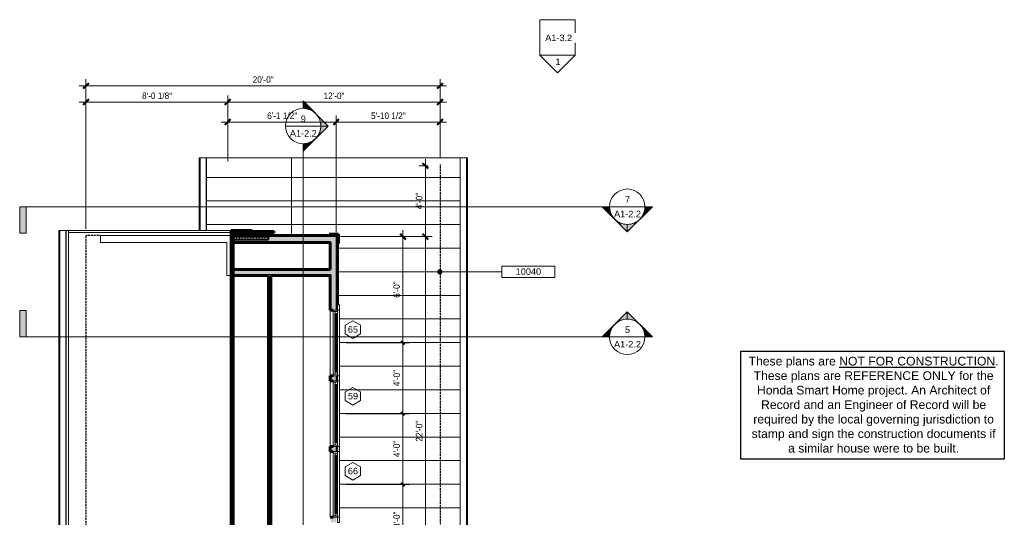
# Model space of a CAD drawing. Header units: inches. Extents: x -653 to 138, y -295 to 603.
# Tile 21 of 21: x -651 to 16, y 266 to 603. Entities that reach past the tile are written whole.
import ezdxf

# ---------------------------------------------------------------- set-up
doc = ezdxf.new("R2010")
doc.units = ezdxf.units.IN
doc.header["$MEASUREMENT"] = 0
doc.linetypes.add('1A Hidden Long', pattern=[0.21875, 0.15625, -0.0625])
doc.linetypes.add('3B Center Short', pattern=[0.59375, 0.375, -0.0625, 0.09375, -0.0625])
for name, color, linetype, lineweight in [('A-ANNO-DIMS', 1, 'Continuous', 9), ('A-ANNO-DIMS-48', 1, 'Continuous', 9), ('A-ANNO-NOTE', 2, 'Continuous', 9), ('A-ANNO-SYMB', 6, 'Continuous', 9), ('A-CLNG-PATT', 5, 'Continuous', 60), ('A-CLNG-SUSP', 5, 'Continuous', 18), ('A-DETL', 5, 'Continuous', 9), ('A-GLAZ', 6, 'Continuous', 18), ('A-GLAZ-GLAS', 6, 'Continuous', 40), ('A-GLAZ-IDEN', 6, 'Continuous', 9), ('A-ROOF', 4, 'Continuous', 18), ('A-ROOF-OTLN', 4, 'Continuous', 9), ('A-ROOF-PATT', 8, 'Continuous', 60), ('A-WALL', 2, 'Continuous', 18), ('A-WALL-PATT', 2, 'Continuous', 60), ('I-WALL', 2, 'Continuous', 18), ('S-BEAM', 4, 'Continuous', 9)]:
    doc.layers.add(name, color=color, linetype=linetype, lineweight=lineweight)
doc.styles.add('Arial', font='arial.ttf', dxfattribs={"height": 4.425898})
doc.styles.add('Arial_1', font='arial.ttf', dxfattribs={"width": 0.9, "height": 4.425898})
doc.dimstyles.new('Linear_-_3_32__Arial_2', dxfattribs={"dimscale": 12, "dimtxt": 4.5, "dimasz": 0.3125, "dimexe": 0.375, "dimexo": 0.375, "dimgap": 0.0625, "dimtad": 1, "dimdec": 3, "dimrnd": 0.125, "dimzin": 3, "dimdsep": 46, "dimlunit": 4, "dimtxsty": 'Arial_1', "dimblk1": 'OBLIQUE', "dimblk2": 'OBLIQUE', "dimsah": 1, "dimcen": 0.09, "dimdle": 0.375, "dimazin": 0, "dimtfac": 1, "dimtdec": 3, "dimtix": 1, "dimtmove": 0, "dimatfit": 3, "dimfxl": 1, "dimtvp": 1, "dimfrac": 2, "dimtolj": 1, "dimtzin": 0, "dimarcsym": 2})
doc.dimstyles.new('Linear_-_3_32__Arial_2_3', dxfattribs={"dimscale": 12, "dimtxt": 4.5, "dimasz": 0.1875, "dimexe": 0.375, "dimexo": 0.375, "dimgap": 0.0625, "dimtad": 1, "dimdec": 3, "dimrnd": 0.125, "dimzin": 3, "dimdsep": 46, "dimlunit": 4, "dimtxsty": 'Arial_1', "dimblk1": 'OBLIQUE', "dimblk2": 'OBLIQUE', "dimsah": 1, "dimcen": 0.09, "dimdle": 0.375, "dimazin": 0, "dimtfac": 1, "dimtdec": 3, "dimtix": 1, "dimtmove": 0, "dimatfit": 3, "dimfxl": 1, "dimtvp": 1, "dimfrac": 2, "dimtolj": 1, "dimtzin": 0, "dimarcsym": 2})
doc.dimstyles.new('Linear_-_3_32__Arial_2_4', dxfattribs={"dimscale": 12, "dimtxt": 4.5, "dimasz": 0.1875, "dimexe": 0.375, "dimexo": 0.375, "dimgap": 0.0625, "dimtad": 1, "dimdec": 3, "dimrnd": 0.125, "dimzin": 3, "dimdsep": 46, "dimlunit": 4, "dimtxsty": 'Arial_1', "dimblk1": 'OBLIQUE', "dimblk2": 'OBLIQUE', "dimsah": 1, "dimcen": 0.09, "dimdle": 0.375, "dimazin": 0, "dimtfac": 1, "dimtdec": 3, "dimtix": 1, "dimtmove": 0, "dimatfit": 3, "dimfxl": 1, "dimtvp": 1, "dimfrac": 2, "dimtolj": 1, "dimtzin": 0, "dimarcsym": 2})
pattern_1 = [(0, (0, 0), (15.36, 3.84), [0.634, -10.886, 0.634, -10.886, -61.44]), (0, (0, 0), (15.36, 3.84), [-23.04, 0.634, -22.406, 0.634, -10.886, -26.88]), (0, (0, 0), (15.36, 3.84), [-57.6, 0.634, -7.046, 0.634, -18.566]), (120, (5.76, 1.92), (-11.005538, 11.38215), [0.634, -10.886, 0.634, -10.886, -61.44]), (120, (5.76, 1.92), (-11.005538, 11.38215), [-23.04, 0.634, -22.406, 0.634, -10.886, -26.88]), (120, (5.76, 1.92), (-11.005538, 11.38215), [-57.6, 0.634, -7.046, 0.634, -18.566]), (240, (7.68, 9.6), (-4.354462, -15.22215), [0.634, -10.886, 0.634, -10.886, -61.44]), (240, (7.68, 9.6), (-4.354462, -15.22215), [-23.04, 0.634, -22.406, 0.634, -10.886, -26.88]), (240, (7.68, 9.6), (-4.354462, -15.22215), [-57.6, 0.634, -7.046, 0.634, -18.566])]
pattern_2 = [(135, (0, 0), (-4.006467, -4.006467), [])]

# ---------------------------------------------------------------- blocks, each defined once
blk = doc.blocks.new('Single Awning - 24_ x 45_-1905831-Second Floor Plan')
at = {"layer": 'A-GLAZ'}
for p, q in [((-22.25, 3.94), (-25.75, 3.94)), ((-25.75, 3.94), (-25.75, 2.44)), ((-25.75, 2.44), (-22.25, 2.44)), ((-22.25, 2.44), (-22.25, 3.94)), ((-22.25, 3.94), (22.25, 3.94)), ((22.25, 2.44), (-22.25, 2.44)), ((-22.25, 2.44), (-22.25, -0.44)), ((-21.33, -0.44), (-21.33, 2.44)), ((-21.33, 2.44), (-19.88, 2.44)), ((-19.88, 0.91), (-21.33, 0.91)), ((-19.88, 2.44), (-19.88, 0.91)), ((19.87, 2.44), (-0.73, 2.44)), ((21.33, 2.44), (19.87, 2.44)), ((19.87, 2.44), (19.87, 0.91)), ((19.87, 0.91), (21.33, 0.91)), ((19.87, 0.91), (19.87, 2.44)), ((21.33, 2.44), (21.33, -0.44)), ((25.75, 3.94), (22.25, 3.94)), ((22.25, 3.94), (22.25, 2.44)), ((22.25, -0.44), (22.25, 2.44)), ((22.25, 2.44), (25.75, 2.44)), ((25.75, 2.44), (25.75, 3.94)), ((-22.25, -0.44), (22.25, -0.44))]:
    blk.add_line(p, q, dxfattribs=at)
at = {"layer": 'A-GLAZ-GLAS'}
for p, q in [((19.87, 2.06), (-19.88, 2.06)), ((19.87, 1.19), (-19.88, 1.19))]:
    blk.add_line(p, q, dxfattribs=at)
blk = doc.blocks.new('Section - 3_32_ x 3_8_-54337-Second Floor Plan')
at = {"layer": 'A-ANNO-SYMB'}
blk.add_hatch(color=256, dxfattribs=at).paths.add_polyline_path([(0, 0.375), (0, 0), (-0.09375, 0), (-0.09375, 0.375)], flags=0)
for p, q in [((0, 0.375), (-0.09375, 0.375)), ((-0.09375, 0.375), (-0.09375, 0)), ((0, 0), (0, 0.375)), ((-0.09375, 0), (0, 0))]:
    blk.add_line(p, q, dxfattribs=at)
blk = doc.blocks.new('Section - Section Head - Filled-22785-Second Floor Plan')
at = {"layer": 'A-ANNO-SYMB'}
h = blk.add_hatch(color=256, dxfattribs=at)
edge = h.paths.add_edge_path(flags=0)
edge.add_line((-0.427, 0.177), (-0.25, 0.354))
edge.add_line((-0.25, 0.354), (-0.25, 0.25))
edge.add_arc((-0.25, 0), 0.25, 90, 135)
h = blk.add_hatch(color=256, dxfattribs=at)
edge = h.paths.add_edge_path(flags=0)
edge.add_arc((-0.25, 0), 0.25, 45, 90)
edge.add_line((-0.25, 0.25), (-0.25, 0.354))
edge.add_line((-0.25, 0.354), (-0.073, 0.177))
h = blk.add_hatch(color=256, dxfattribs=at)
edge = h.paths.add_edge_path(flags=0)
edge.add_arc((-0.25, 0), 0.25, 137.9216, 180)
edge.add_line((-0.5, 0), (-0.604, 0))
edge.add_line((-0.604, 0), (-0.436, 0.168))
h = blk.add_hatch(color=256, dxfattribs=at)
edge = h.paths.add_edge_path(flags=0)
edge.add_line((-0.064, 0.168), (0.104, 0))
edge.add_line((0.104, 0), (0, 0))
edge.add_arc((-0.25, 0), 0.25, 0, 42.0784)
for p, q in [((-0.25, 0.354), (-0.604, 0)), ((-0.25, 0.354), (-0.427, 0.177)), ((-0.25, 0.354), (0.104, 0)), ((-0.25, 0.25), (-0.25, 0.354)), ((-0.073, 0.177), (-0.25, 0.354)), ((-0.25, 0.354), (-0.25, 0.25)), ((-0.436, 0.168), (-0.604, 0)), ((0.104, 0), (-0.064, 0.168)), ((-0.604, 0), (-0.5, 0)), ((0, 0), (0.104, 0)), ((-0.5, 0), (-0.604, 0)), ((0, 0), (0.104, 0))]:
    blk.add_line(p, q, dxfattribs=at)
for start, end in [(360, 180), (137.9216, 180), (90, 135), (45, 90), (0, 42.0784), (180, 360)]:
    blk.add_arc((-0.25, 0), 0.25, start, end, dxfattribs=at)
blk = doc.blocks.new('Elevation - Detail Number-151647-Second Floor Plan')
at = {"layer": 'A-ANNO-SYMB'}
for p, q in [((-0.25, -0.25), (-0.25, 0.25)), ((-0.25, 0.25), (0.25, 0.25)), ((0.25, 0.25), (0.25, -0.25)), ((0.25, -0.25), (-0.25, -0.25))]:
    blk.add_line(p, q, dxfattribs=at)
blk = doc.blocks.new('Elevation - Detail Number-151370-Second Floor Plan')
at = {"layer": 'A-ANNO-SYMB'}
for p, q in [((0, 0.25), (-0.25, 0)), ((0.25, 0), (0, 0.25)), ((-0.25, 0), (0.25, 0))]:
    blk.add_line(p, q, dxfattribs=at)
blk = doc.blocks.new('Window Tag - Window Tag-41068-Second Floor Plan')
at = {"layer": 'A-GLAZ-IDEN'}
for p, q in [((0, 0.125), (-0.107, 0.062)), ((-0.107, 0.062), (-0.107, -0.062)), ((0, 0.125), (0.107, 0.062)), ((0.107, 0.062), (0.107, -0.062)), ((-0.107, -0.062), (0, -0.125)), ((0, -0.125), (0.107, -0.062))]:
    blk.add_line(p, q, dxfattribs=at)
blk = doc.blocks.new('DIMBLOCK66-Second Floor Plan')
at = {"layer": 'A-ANNO-DIMS-48', "transparency": 16777216}
for p, q in [((-429.91, 287.83), (-386.99, 287.83)), ((-391.49, 239.83), (-391.49, 287.83)), ((-429.91, 239.83), (-386.99, 239.83))]:
    blk.add_line(p, q, dxfattribs=at)
at = {"layer": 'A-ANNO-DIMS-48', "linetype": '3B Center Short', "transparency": 16777216}
for p, q in [((-391.49, 287.83), (-429.91, 287.83)), ((-391.49, 239.83), (-429.91, 239.83))]:
    blk.add_line(p, q, dxfattribs=at)
at = {"layer": 'A-ANNO-DIMS-48', "lineweight": 50, "transparency": 16777216}
for p, q in [((-391.49, 287.83), (-392.61, 288.96)), ((-391.49, 287.83), (-390.36, 286.71)), ((-391.49, 239.83), (-392.61, 240.96)), ((-391.49, 239.83), (-390.36, 238.71))]:
    blk.add_line(p, q, dxfattribs=at)
at = {"layer": 'A-ANNO-DIMS-48', "color": 0, "transparency": 16777216, "insert": (-397.98, 258.4), "char_height": 4.426, "width": 13.0431, "attachment_point": 1, "rotation": 90, "line_spacing_factor": 0.938532, "style": 'Arial_1'}
blk.add_mtext('4\'-0"', dxfattribs=at)
blk = doc.blocks.new('_Oblique')
at = {"color": 0, "linetype": 'ByBlock', "lineweight": -2}
blk.add_line((-0.5, -0.5), (0.5, 0.5), dxfattribs=at)
blk = doc.blocks.new('DIMBLOCK67-Second Floor Plan')
at = {"layer": 'A-ANNO-DIMS-48', "transparency": 16777216}
for p, q in [((-429.91, 335.83), (-386.99, 335.83)), ((-391.49, 287.83), (-391.49, 335.83)), ((-429.91, 287.83), (-386.99, 287.83))]:
    blk.add_line(p, q, dxfattribs=at)
at = {"layer": 'A-ANNO-DIMS-48', "linetype": '3B Center Short', "transparency": 16777216}
for p, q in [((-391.49, 335.83), (-429.91, 335.83)), ((-391.49, 287.83), (-429.91, 287.83))]:
    blk.add_line(p, q, dxfattribs=at)
at = {"layer": 'A-ANNO-DIMS-48', "lineweight": 50, "transparency": 16777216}
for p, q in [((-391.49, 335.83), (-392.61, 336.96)), ((-391.49, 335.83), (-390.36, 334.71)), ((-391.49, 287.83), (-392.61, 288.96)), ((-391.49, 287.83), (-390.36, 286.71))]:
    blk.add_line(p, q, dxfattribs=at)
at = {"layer": 'A-ANNO-DIMS-48', "color": 0, "transparency": 16777216, "insert": (-397.98, 306.4), "char_height": 4.426, "width": 13.0431, "attachment_point": 1, "rotation": 90, "line_spacing_factor": 0.938532, "style": 'Arial_1'}
blk.add_mtext('4\'-0"', dxfattribs=at)
blk = doc.blocks.new('DIMBLOCK68-Second Floor Plan')
at = {"layer": 'A-ANNO-DIMS-48', "transparency": 16777216}
for p, q in [((-429.91, 383.83), (-386.99, 383.83)), ((-391.49, 335.83), (-391.49, 383.83)), ((-429.91, 335.83), (-386.99, 335.83))]:
    blk.add_line(p, q, dxfattribs=at)
at = {"layer": 'A-ANNO-DIMS-48', "linetype": '3B Center Short', "transparency": 16777216}
for p, q in [((-391.49, 383.83), (-429.91, 383.83)), ((-391.49, 335.83), (-429.91, 335.83))]:
    blk.add_line(p, q, dxfattribs=at)
at = {"layer": 'A-ANNO-DIMS-48', "lineweight": 50, "transparency": 16777216}
for p, q in [((-391.49, 383.83), (-392.61, 384.96)), ((-391.49, 383.83), (-390.36, 382.71)), ((-391.49, 335.83), (-392.61, 336.96)), ((-391.49, 335.83), (-390.36, 334.71))]:
    blk.add_line(p, q, dxfattribs=at)
at = {"layer": 'A-ANNO-DIMS-48', "color": 0, "transparency": 16777216, "insert": (-397.98, 354.4), "char_height": 4.426, "width": 13.0431, "attachment_point": 1, "rotation": 90, "line_spacing_factor": 0.938532, "style": 'Arial_1'}
blk.add_mtext('4\'-0"', dxfattribs=at)
blk = doc.blocks.new('DIMBLOCK69-Second Floor Plan')
at = {"layer": 'A-ANNO-DIMS-48', "transparency": 16777216}
for p, q in [((-433.85, 455.83), (-386.99, 455.83)), ((-391.49, 455.83), (-433.85, 455.83)), ((-391.49, 383.83), (-391.49, 460.33)), ((-429.91, 383.83), (-386.99, 383.83))]:
    blk.add_line(p, q, dxfattribs=at)
at = {"layer": 'A-ANNO-DIMS-48', "lineweight": 50, "transparency": 16777216}
for p, q in [((-391.49, 455.83), (-393.36, 457.71)), ((-391.49, 455.83), (-389.61, 453.96)), ((-391.49, 383.83), (-392.61, 384.96)), ((-391.49, 383.83), (-390.36, 382.71))]:
    blk.add_line(p, q, dxfattribs=at)
at = {"layer": 'A-ANNO-DIMS-48', "linetype": '3B Center Short', "transparency": 16777216}
blk.add_line((-391.49, 383.83), (-429.91, 383.83), dxfattribs=at)
at = {"layer": 'A-ANNO-DIMS-48', "color": 0, "transparency": 16777216, "insert": (-397.98, 414.4), "char_height": 4.426, "width": 13.0431, "attachment_point": 1, "rotation": 90, "line_spacing_factor": 0.938532, "style": 'Arial_1'}
blk.add_mtext('6\'-0"', dxfattribs=at)
blk = doc.blocks.new('Keynote Tag - Keynote Number - Boxed - Small-135510-Second Floor Plan')
at = {"layer": 'A-ANNO-NOTE'}
for p, q in [((-0.375, -0.079), (-0.375, 0.078)), ((-0.375, 0.078), (0.375, 0.078)), ((0.375, 0.078), (0.375, -0.079)), ((-0.375, -0.079), (0.375, -0.079))]:
    blk.add_line(p, q, dxfattribs=at)
blk = doc.blocks.new('DIMBLOCK87-Second Floor Plan')
at = {"layer": 'A-ANNO-DIMS-48', "transparency": 16777216}
for p, q in [((-433.85, 455.83), (-371.75, 455.83)), ((-376.25, 455.83), (-433.85, 455.83)), ((-376.25, 191.83), (-376.25, 455.83)), ((-433.85, 191.83), (-371.75, 191.83)), ((-376.25, 191.83), (-433.85, 191.83))]:
    blk.add_line(p, q, dxfattribs=at)
at = {"layer": 'A-ANNO-DIMS-48', "lineweight": 50, "transparency": 16777216}
for p, q in [((-376.25, 455.83), (-378.12, 457.71)), ((-376.25, 455.83), (-374.37, 453.96)), ((-376.25, 191.83), (-378.12, 193.71)), ((-376.25, 191.83), (-374.37, 189.96))]:
    blk.add_line(p, q, dxfattribs=at)
at = {"layer": 'A-ANNO-DIMS-48', "color": 0, "transparency": 16777216, "insert": (-382.74, 316.87), "char_height": 4.426, "width": 16.6985, "attachment_point": 1, "rotation": 90, "line_spacing_factor": 0.938532, "style": 'Arial_1'}
blk.add_mtext('22\'-0"', dxfattribs=at)
blk = doc.blocks.new('DIMBLOCK88-Second Floor Plan')
at = {"layer": 'A-ANNO-DIMS-48', "transparency": 16777216}
for p, q in [((-376.25, 455.83), (-376.25, 508.33)), ((-374.4, 503.83), (-380.75, 503.83)), ((-376.25, 503.83), (-374.4, 503.83)), ((-433.85, 455.83), (-371.75, 455.83)), ((-376.25, 455.83), (-433.85, 455.83))]:
    blk.add_line(p, q, dxfattribs=at)
at = {"layer": 'A-ANNO-DIMS-48', "lineweight": 50, "transparency": 16777216}
for p, q in [((-376.25, 503.83), (-378.12, 505.71)), ((-376.25, 503.83), (-374.37, 501.96)), ((-376.25, 455.83), (-378.12, 457.71)), ((-376.25, 455.83), (-374.37, 453.96))]:
    blk.add_line(p, q, dxfattribs=at)
at = {"layer": 'A-ANNO-DIMS-48', "color": 0, "transparency": 16777216, "insert": (-382.74, 474.4), "char_height": 4.426, "width": 13.0431, "attachment_point": 1, "rotation": 90, "line_spacing_factor": 0.938532, "style": 'Arial_1'}
blk.add_mtext('4\'-0"', dxfattribs=at)
blk = doc.blocks.new('DIMBLOCK89-Second Floor Plan')
at = {"layer": 'A-ANNO-DIMS-48', "transparency": 16777216}
for p, q in [((-606.35, 461.21), (-606.35, 551.54)), ((-510.29, 506.77), (-510.29, 551.54)), ((-610.85, 547.04), (-510.29, 547.04)), ((-606.35, 547.04), (-606.35, 461.21)), ((-510.29, 547.04), (-510.29, 506.77))]:
    blk.add_line(p, q, dxfattribs=at)
at = {"layer": 'A-ANNO-DIMS-48', "lineweight": 50, "transparency": 16777216}
for p, q in [((-606.35, 547.04), (-604.47, 548.92)), ((-510.29, 547.04), (-508.41, 548.92)), ((-606.35, 547.04), (-608.22, 545.17)), ((-510.29, 547.04), (-512.16, 545.17))]:
    blk.add_line(p, q, dxfattribs=at)
at = {"layer": 'A-ANNO-DIMS-48', "color": 0, "transparency": 16777216, "insert": (-568.32, 553.53), "char_height": 4.426, "width": 24.0092, "attachment_point": 1, "line_spacing_factor": 0.938532, "style": 'Arial_1'}
blk.add_mtext('8\'-0 1/8"', dxfattribs=at)
blk = doc.blocks.new('DIMBLOCK90-Second Floor Plan')
at = {"layer": 'A-ANNO-DIMS-48', "transparency": 16777216}
for p, q in [((-510.29, 506.77), (-510.29, 551.54)), ((-366.35, 509.21), (-366.35, 551.54)), ((-510.29, 547.04), (-361.85, 547.04)), ((-510.29, 547.04), (-510.29, 506.77)), ((-366.35, 547.04), (-366.35, 509.21))]:
    blk.add_line(p, q, dxfattribs=at)
at = {"layer": 'A-ANNO-DIMS-48', "lineweight": 50, "transparency": 16777216}
for p, q in [((-510.29, 547.04), (-508.41, 548.92)), ((-366.35, 547.04), (-364.47, 548.92)), ((-510.29, 547.04), (-512.16, 545.17)), ((-366.35, 547.04), (-368.22, 545.17))]:
    blk.add_line(p, q, dxfattribs=at)
at = {"layer": 'A-ANNO-DIMS-48', "color": 0, "transparency": 16777216, "insert": (-445.28, 553.53), "char_height": 4.426, "width": 16.6985, "attachment_point": 1, "line_spacing_factor": 0.938532, "style": 'Arial_1'}
blk.add_mtext('12\'-0"', dxfattribs=at)
blk = doc.blocks.new('DIMBLOCK91-Second Floor Plan')
at = {"layer": 'A-ANNO-DIMS-48', "transparency": 16777216}
for p, q in [((-606.35, 461.21), (-606.35, 562.56)), ((-366.35, 509.21), (-366.35, 562.56)), ((-610.85, 558.06), (-361.85, 558.06)), ((-606.35, 558.06), (-606.35, 461.21)), ((-366.35, 558.06), (-366.35, 509.21))]:
    blk.add_line(p, q, dxfattribs=at)
at = {"layer": 'A-ANNO-DIMS-48', "lineweight": 50, "transparency": 16777216}
for p, q in [((-606.35, 558.06), (-608.22, 556.19)), ((-606.35, 558.06), (-604.47, 559.94)), ((-366.35, 558.06), (-368.22, 556.19)), ((-366.35, 558.06), (-364.47, 559.94))]:
    blk.add_line(p, q, dxfattribs=at)
at = {"layer": 'A-ANNO-DIMS-48', "color": 0, "transparency": 16777216, "insert": (-493.31, 564.56), "char_height": 4.426, "width": 16.6985, "attachment_point": 1, "line_spacing_factor": 0.938532, "style": 'Arial_1'}
blk.add_mtext('20\'-0"', dxfattribs=at)
blk = doc.blocks.new('DIMBLOCK92-Second Floor Plan')
at = {"layer": 'A-ANNO-DIMS-48', "transparency": 16777216}
for p, q in [((-510.29, 506.77), (-510.29, 538.01)), ((-436.79, 458.77), (-436.79, 538.01)), ((-514.79, 533.51), (-436.79, 533.51)), ((-510.29, 533.51), (-510.29, 506.77)), ((-436.79, 533.51), (-436.79, 458.77))]:
    blk.add_line(p, q, dxfattribs=at)
at = {"layer": 'A-ANNO-DIMS-48', "lineweight": 50, "transparency": 16777216}
for p, q in [((-510.29, 533.51), (-508.41, 535.39)), ((-436.79, 533.51), (-434.91, 535.39)), ((-510.29, 533.51), (-512.16, 531.64)), ((-436.79, 533.51), (-438.66, 531.64))]:
    blk.add_line(p, q, dxfattribs=at)
at = {"layer": 'A-ANNO-DIMS-48', "color": 0, "transparency": 16777216, "insert": (-483.54, 540), "char_height": 4.426, "width": 24.0092, "attachment_point": 1, "line_spacing_factor": 0.938532, "style": 'Arial_1'}
blk.add_mtext('6\'-1 1/2"', dxfattribs=at)
blk = doc.blocks.new('DIMBLOCK93-Second Floor Plan')
at = {"layer": 'A-ANNO-DIMS-48', "transparency": 16777216}
for p, q in [((-436.79, 458.77), (-436.79, 538.01)), ((-366.35, 509.21), (-366.35, 538.01)), ((-436.79, 533.51), (-361.85, 533.51)), ((-436.79, 533.51), (-436.79, 458.77)), ((-366.35, 533.51), (-366.35, 509.21))]:
    blk.add_line(p, q, dxfattribs=at)
at = {"layer": 'A-ANNO-DIMS-48', "lineweight": 50, "transparency": 16777216}
for p, q in [((-436.79, 533.51), (-434.91, 535.39)), ((-366.35, 533.51), (-364.47, 535.39)), ((-436.79, 533.51), (-438.66, 531.64)), ((-366.35, 533.51), (-368.22, 531.64))]:
    blk.add_line(p, q, dxfattribs=at)
at = {"layer": 'A-ANNO-DIMS-48', "color": 0, "transparency": 16777216, "insert": (-413.09, 540), "char_height": 4.426, "width": 27.6646, "attachment_point": 1, "line_spacing_factor": 0.938532, "style": 'Arial_1'}
blk.add_mtext('5\'-10 1/2"', dxfattribs=at)

msp = doc.modelspace()

# ---------------------------------------------------------------- hatches: boundary and pattern name
at = {"layer": 'A-ANNO-NOTE'}
h = msp.add_hatch(color=256, dxfattribs=at)
edge = h.paths.add_edge_path(flags=0)
edge.add_arc((-366.4775, 432.0084), 1.5, 0, 360)
at = {"layer": 'A-CLNG-PATT', "lineweight": 9}
h = msp.add_hatch(dxfattribs=at)
h.set_pattern_fill('FP_2', color=256, style=0, pattern_type=2)
h.set_pattern_definition(pattern_1)
h.paths.add_polyline_path([(-480.9861, 195.3321), (-480.9861, 430.0821), (-482.6111, 430.0821), (-482.6111, 195.3321)], flags=0)
at = {"layer": 'A-ROOF-PATT', "lineweight": 9}
h = msp.add_hatch(dxfattribs=at)
h.set_pattern_fill('FP_7', color=256, style=0, pattern_type=2)
h.set_pattern_definition([(0, (-82.137, 0), (0, 16), [])])
h.paths.add_polyline_path([(-482.6111, 456.7071), (-467.0861, 456.7071), (-467.0861, 509.3321), (-524.6611, 509.3321), (-524.6611, 460.0821), (-493.6611, 460.0821), (-493.6611, 459.3321), (-478.7111, 459.3321), (-478.7111, 458.5821), (-506.6611, 458.5821), (-506.6611, 456.7071), (-496.7085, 456.7071)], flags=0)
h = msp.add_hatch(dxfattribs=at)
h.set_pattern_fill('FP_6', color=256, style=0, pattern_type=2)
h.set_pattern_definition([(180, (-56.098, 0), (-2e-15, -16), [])])
h.paths.add_polyline_path([(-357.5361, 132.7071), (-357.5361, 134.2071), (-352.7861, 134.2071), (-352.7861, 509.3321), (-467.0861, 509.3321), (-467.0861, 456.7071), (-441.4111, 456.7071), (-441.4111, 457.4571), (-435.1611, 457.4571), (-435.1611, 451.2071), (-435.9111, 451.2071), (-435.9111, 409.5821), (-434.4111, 409.5821), (-434.4111, 214.0821), (-435.9111, 214.0821), (-435.9111, 196.4571), (-435.1611, 196.4571), (-435.1611, 190.2071), (-441.4111, 190.2071), (-441.4111, 190.9571), (-444.2861, 190.9571), (-444.2861, 132.7071), (-376.6078, 132.7071)], flags=0)
h = msp.add_hatch(dxfattribs=at)
h.set_pattern_fill('FP_5', color=256, style=0, pattern_type=2)
h.set_pattern_definition([(0, (0, 0), (8.976, 4.08), [61.2, -8.16, 20.4, -4.08]), (0, (5.426, 2.04), (-4.08, 5.426), [12.24, -1.346, 24.48, -3.06]), (0, (2.04, 3.468), (21.216, 2.734), [32.64, -5.712, 16.32, -4.08])])
h.paths.add_polyline_path([(-506.6611, 189.3321), (-506.6611, 458.5821), (-507.9611, 458.5821), (-507.9611, 189.3321)], flags=0)
at = {"layer": 'A-WALL-PATT', "lineweight": 9}
h = msp.add_hatch(dxfattribs=at)
h.set_pattern_fill('FP_1', color=256, style=0, pattern_type=2)
h.set_pattern_definition(pattern_2)
h.paths.add_polyline_path([(-435.9111, 456.3321), (-435.9111, 456.7071), (-507.9611, 456.7071), (-507.9611, 456.3321), (-436.2861, 456.3321)], flags=0)
at = {"layer": 'A-WALL-PATT'}
for points in [[(-436.7861, 452.3321), (-436.7861, 455.8321), (-507.9611, 455.8321), (-507.9611, 452.3321), (-440.2861, 452.3321)], [(-506.7861, 430.0821), (-506.7861, 452.3321), (-507.9611, 452.3321), (-507.9611, 430.0821)], [(-480.9861, 430.0821), (-440.2861, 430.0821), (-440.2861, 433.5821), (-506.7861, 433.5821), (-506.7861, 430.0821), (-482.6111, 430.0821)]]:
    msp.add_hatch(color=256, dxfattribs=at).paths.add_polyline_path(points, flags=0)
at = {"layer": 'A-WALL-PATT', "lineweight": 9}
h = msp.add_hatch(dxfattribs=at)
h.set_pattern_fill('FP_3', color=256, style=0, pattern_type=2)
h.set_pattern_definition([(45, (0, 0), (-4.006467, 4.006467), []), (135, (0, 0), (-4.006467, -4.006467), [])])
h.paths.add_polyline_path([(-435.1611, 451.2071), (-435.1611, 457.4571), (-441.4111, 457.4571), (-441.4111, 456.7071), (-435.9111, 456.7071), (-435.9111, 451.2071)], flags=0)
h = msp.add_hatch(dxfattribs=at)
h.set_pattern_fill('FP_1', color=256, style=0, pattern_type=2)
h.set_pattern_definition(pattern_2)
h.paths.add_polyline_path([(-435.9111, 191.3321), (-435.9111, 217.5821), (-436.2861, 217.5821), (-436.2861, 191.3321)], flags=0)
h.paths.add_polyline_path([(-435.9111, 262.0821), (-435.9111, 265.5821), (-436.2861, 265.5821), (-436.2861, 262.0821)], flags=0)
h.paths.add_polyline_path([(-435.9111, 310.0821), (-435.9111, 313.5821), (-436.2861, 313.5821), (-436.2861, 310.0821)], flags=0)
h.paths.add_polyline_path([(-436.2861, 358.0821), (-435.9111, 358.0821), (-435.9111, 361.5821), (-436.2861, 361.5821)], flags=0)
h.paths.add_polyline_path([(-436.2861, 406.0821), (-435.9111, 406.0821), (-435.9111, 456.3321), (-436.2861, 456.3321), (-436.2861, 409.5821)], flags=0)
h = msp.add_hatch(dxfattribs=at)
h.set_pattern_fill('FP_2', color=256, style=0, pattern_type=2)
h.set_pattern_definition(pattern_1)
h.paths.add_polyline_path([(-443.9258, 451.8321), (-440.2861, 451.8321), (-440.2861, 452.3321), (-506.7861, 452.3321), (-506.7861, 451.8321), (-479.1143, 451.8321)], flags=0)
h = msp.add_hatch(dxfattribs=at)
h.set_pattern_fill('FP_2', color=256, style=0, pattern_type=2)
h.set_pattern_definition(pattern_1)
h.paths.add_polyline_path([(-440.2861, 195.8321), (-440.2861, 217.5821), (-440.7861, 217.5821), (-440.7861, 195.8321)], flags=0)
h.paths.add_polyline_path([(-440.7861, 262.0821), (-440.2861, 262.0821), (-440.2861, 265.5821), (-440.7861, 265.5821)], flags=0)
h.paths.add_polyline_path([(-440.7861, 310.0821), (-440.2861, 310.0821), (-440.2861, 313.5821), (-440.7861, 313.5821)], flags=0)
h.paths.add_polyline_path([(-440.2861, 358.0821), (-440.2861, 361.5821), (-440.7861, 361.5821), (-440.7861, 358.0821)], flags=0)
h.paths.add_polyline_path([(-440.2861, 406.0821), (-440.2861, 430.0821), (-440.7861, 430.0821), (-440.7861, 406.0821)], flags=0)
h.paths.add_polyline_path([(-440.7861, 433.5821), (-440.2861, 433.5821), (-440.2861, 451.8321), (-440.7861, 451.8321), (-440.7861, 443.0402)], flags=0)
at = {"layer": 'A-WALL-PATT'}
h = msp.add_hatch(color=256, dxfattribs=at)
h.paths.add_polyline_path([(-440.2861, 195.3321), (-436.7861, 195.3321), (-436.7861, 217.5821), (-440.2861, 217.5821), (-440.2861, 195.8321)], flags=0)
h.paths.add_polyline_path([(-440.2861, 262.0821), (-436.7861, 262.0821), (-436.7861, 265.5821), (-440.2861, 265.5821)], flags=0)
h.paths.add_polyline_path([(-438.3486, 310.0821), (-436.7861, 310.0821), (-436.7861, 313.5821), (-440.2861, 313.5821), (-440.2861, 310.0821), (-438.7861, 310.0821)], flags=0)
h.paths.add_polyline_path([(-438.7861, 358.0821), (-436.7861, 358.0821), (-436.7861, 361.5821), (-440.2861, 361.5821), (-440.2861, 358.0821)], flags=0)
h.paths.add_polyline_path([(-436.7861, 406.0821), (-436.7861, 452.3321), (-440.2861, 452.3321), (-440.2861, 406.0821), (-438.3486, 406.0821)], flags=0)
at = {"layer": 'A-WALL-PATT', "lineweight": 9}
h = msp.add_hatch(dxfattribs=at)
h.set_pattern_fill('FP_2', color=256, style=0, pattern_type=2)
h.set_pattern_definition(pattern_1)
h.paths.add_polyline_path([(-440.7861, 429.5821), (-440.7861, 430.0821), (-480.9861, 430.0821), (-480.9861, 429.5821), (-443.9258, 429.5821)], flags=0)
h.paths.add_polyline_path([(-482.6111, 429.5821), (-482.6111, 430.0821), (-507.9611, 430.0821), (-507.9611, 429.5821), (-496.7085, 429.5821)], flags=0)
at = {"layer": 'S-BEAM'}
h = msp.add_hatch(dxfattribs=at)
h.set_pattern_fill('FP_4', color=256, style=0, pattern_type=2)
h.set_pattern_definition([(6.843, (0, 0), (-163.19980488, -19.2008977), [2.417, -239.305]), (26.565, (2.4, 0.288), (9.600343, 9.599878), [1.073, -20.393]), (48.814, (3.36, 0.768), (57.6001443, 67.1998496), [1.02, -101.029]), (67.38, (4.032, 1.536), (-28.7998507, -67.20039365), [1.248, -123.552]), (90, (4.512, 2.688), (-9.6, 9.6), [1.536, -8.064]), (61.389, (4.512, 4.224), (-48.00063315, -86.39955555), [1.203, -119.085]), (86.186, (5.088, 5.28), (-9.6002472, -134.40007685), [1.443, -142.876]), (72.897, (5.184, 6.72), (28.80013425, 95.99948374), [1.306, -129.268]), (41.987, (5.568, 7.968), (-86.4004991, -76.7992836), [1.292, -127.863]), (10.305, (6.528, 8.832), (-57.5998332, -9.5997731), [1.073, -106.258]), (15.945, (7.584, 9.024), (-38.4003109, -9.5994524), [2.097, -67.792]), (6.843, (1.92, 0), (-163.19980488, -19.2008977), [2.417, -239.305]), (26.565, (4.32, 0.288), (9.600343, 9.599878), [1.073, -20.393]), (48.814, (5.28, 0.768), (57.6001443, 67.1998496), [1.02, -101.029]), (67.38, (5.952, 1.536), (-28.7998507, -67.20039365), [1.248, -123.552]), (90, (6.432, 2.688), (-9.6, 9.6), [1.536, -8.064]), (61.389, (6.432, 4.224), (-48.00063315, -86.39955555), [1.203, -119.085]), (86.186, (7.008, 5.28), (-9.6002472, -134.40007685), [1.443, -142.876]), (72.897, (7.104, 6.72), (28.80013425, 95.99948374), [1.306, -129.268]), (41.987, (7.488, 7.968), (-86.4004991, -76.7992836), [1.292, -127.863]), (10.305, (8.448, 8.832), (-57.5998332, -9.5997731), [1.073, -106.258]), (15.945, (9.504, 9.024), (-38.4003109, -9.5994524), [2.097, -67.792]), (6.843, (3.84, 0), (-163.19980488, -19.2008977), [2.417, -239.305]), (26.565, (6.24, 0.288), (9.600343, 9.599878), [1.073, -20.393]), (48.814, (7.2, 0.768), (57.6001443, 67.1998496), [1.02, -101.029]), (67.38, (7.872, 1.536), (-28.7998507, -67.20039365), [1.248, -123.552]), (90, (8.352, 2.688), (-9.6, 9.6), [1.536, -8.064]), (61.389, (8.352, 4.224), (-48.00063315, -86.39955555), [1.203, -119.085]), (86.186, (8.928, 5.28), (-9.6002472, -134.40007685), [1.443, -142.876]), (72.897, (9.024, 6.72), (28.80013425, 95.99948374), [1.306, -129.268]), (41.987, (9.408, 7.968), (-86.4004991, -76.7992836), [1.292, -127.863]), (10.305, (10.368, 8.832), (-57.5998332, -9.5997731), [1.073, -106.258]), (15.945, (11.424, 9.024), (-38.4003109, -9.5994524), [2.097, -67.792]), (6.843, (5.76, 0), (-163.19980488, -19.2008977), [2.417, -239.305]), (26.565, (8.16, 0.288), (9.600343, 9.599878), [1.073, -20.393]), (48.814, (9.12, 0.768), (57.6001443, 67.1998496), [1.02, -101.029]), (67.38, (9.792, 1.536), (-28.7998507, -67.20039365), [1.248, -123.552]), (90, (10.272, 2.688), (-9.6, 9.6), [1.536, -8.064]), (61.389, (10.272, 4.224), (-48.00063315, -86.39955555), [1.203, -119.085]), (86.186, (10.848, 5.28), (-9.6002472, -134.40007685), [1.443, -142.876]), (72.897, (10.944, 6.72), (28.80013425, 95.99948374), [1.306, -129.268]), (41.987, (11.328, 7.968), (-86.4004991, -76.7992836), [1.292, -127.863]), (10.305, (12.288, 8.832), (-57.5998332, -9.5997731), [1.073, -106.258]), (15.945, (13.344, 9.024), (-38.4003109, -9.5994524), [2.097, -67.792]), (6.843, (7.68, 0), (-163.19980488, -19.2008977), [2.417, -239.305]), (26.565, (10.08, 0.288), (9.600343, 9.599878), [1.073, -20.393]), (48.814, (11.04, 0.768), (57.6001443, 67.1998496), [1.02, -101.029]), (67.38, (11.712, 1.536), (-28.7998507, -67.20039365), [1.248, -123.552]), (90, (12.192, 2.688), (-9.6, 9.6), [1.536, -8.064]), (61.389, (12.192, 4.224), (-48.00063315, -86.39955555), [1.203, -119.085]), (86.186, (12.768, 5.28), (-9.6002472, -134.40007685), [1.443, -142.876]), (72.897, (12.864, 6.72), (28.80013425, 95.99948374), [1.306, -129.268]), (41.987, (13.248, 7.968), (-86.4004991, -76.7992836), [1.292, -127.863]), (10.305, (14.208, 8.832), (-57.5998332, -9.5997731), [1.073, -106.258]), (15.945, (15.264, 9.024), (-38.4003109, -9.5994524), [2.097, -67.792])])
h.paths.add_polyline_path([(-482.6111, 453.8636), (-482.6111, 455.8321), (-506.6611, 455.8321), (-506.6611, 453.8636), (-496.7085, 453.8636)], flags=0)

# ---------------------------------------------------------------- linework, layer by layer
msp.add_lwpolyline([(-162.3993, 378.2499), (16.1717, 378.2499), (16.1717, 305.1001), (-162.3993, 305.1001)], close=True)
at = {"layer": 'A-ANNO-NOTE'}
msp.add_line((-366.4775, 432.0084), (-324.4241, 432.0084), dxfattribs=at)
msp.add_circle((-366.4775, 432.0084), 1.5, dxfattribs=at)
at = {"layer": 'A-ANNO-SYMB'}
for p, q in [((-471.1595, 530.8319), (-447.1595, 530.8319)), ((-459.1595, 518.8319), (-459.1595, 164.0064)), ((-251.402, 476.1336), (-646.7721, 476.1336)), ((-251.402, 476.1336), (-227.402, 476.1336)), ((-251.402, 387.8836), (-646.7721, 387.8836)), ((-251.402, 387.8836), (-227.402, 387.8836))]:
    msp.add_line(p, q, dxfattribs=at)
at = {"layer": 'A-CLNG-SUSP', "lineweight": 60}
for p, q in [((-482.6111, 195.3321), (-482.6111, 429.5821)), ((-480.9861, 429.5821), (-480.9861, 195.3321))]:
    msp.add_line(p, q, dxfattribs=at)
at = {"layer": 'A-DETL', "linetype": '1A Hidden Long', "lineweight": 30}
for p, q in [((-366.3486, 504.7071), (-366.3486, 191.3321)), ((-606.3486, 456.7071), (-606.3486, 190.9571)), ((-596.5361, 456.7071), (-606.3486, 456.7071))]:
    msp.add_line(p, q, dxfattribs=at)
at = {"layer": 'A-ROOF'}
for p, q in [((-352.7861, 509.3321), (-524.6611, 509.3321)), ((-524.6611, 509.3321), (-524.6611, 460.0821)), ((-467.0861, 509.3321), (-467.0861, 456.7071)), ((-352.7861, 134.2071), (-352.7861, 509.3321)), ((-618.2861, 458.5821), (-618.2861, 189.3321)), ((-507.9611, 458.5821), (-618.2861, 458.5821))]:
    msp.add_line(p, q, dxfattribs=at)
at = {"layer": 'A-ROOF', "lineweight": 60}
for p, q in [((-507.9611, 458.5821), (-507.9611, 189.3321)), ((-506.6611, 458.5821), (-506.6611, 189.3321))]:
    msp.add_line(p, q, dxfattribs=at)
at = {"layer": 'A-ROOF-OTLN'}
for p, q in [((-529.6611, 509.3321), (-524.6611, 509.3321)), ((-529.6611, 460.0821), (-529.6611, 509.3321)), ((-529.1611, 460.0821), (-529.1611, 509.3321)), ((-529.0361, 460.0821), (-529.0361, 509.3321)), ((-524.7861, 460.0821), (-524.7861, 509.3321)), ((-352.7861, 509.3321), (-347.7861, 509.3321)), ((-352.6611, 509.3321), (-352.6611, 134.2071)), ((-348.4111, 509.3321), (-348.4111, 134.2071)), ((-348.2861, 509.3321), (-348.2861, 134.2071)), ((-347.7861, 509.3321), (-347.7861, 134.2071)), ((-507.9611, 460.0821), (-624.7861, 460.0821)), ((-624.7861, 187.8321), (-624.7861, 460.0821)), ((-624.2861, 187.8321), (-624.2861, 460.0821)), ((-624.1611, 187.8321), (-624.1611, 460.0821)), ((-619.9111, 187.8321), (-619.9111, 460.0821)), ((-619.7861, 187.8321), (-619.7861, 460.0821)), ((-618.2861, 187.8321), (-618.2861, 460.0821))]:
    msp.add_line(p, q, dxfattribs=at)
at = {"layer": 'A-ROOF-OTLN', "lineweight": 60}
for p, q in [((-507.9611, 460.0821), (-507.9611, 458.5821)), ((-507.9611, 460.0821), (-493.6611, 460.0821)), ((-507.9611, 458.5821), (-478.7111, 458.5821)), ((-493.6611, 459.3321), (-493.6611, 460.0821)), ((-478.7111, 459.3321), (-493.6611, 459.3321)), ((-478.7111, 458.5821), (-478.7111, 459.3321))]:
    msp.add_line(p, q, dxfattribs=at)
at = {"layer": 'A-WALL', "lineweight": 60}
for p, q in [((-435.1611, 457.4571), (-441.4111, 457.4571)), ((-441.4111, 457.4571), (-441.4111, 456.7071)), ((-435.9111, 456.7071), (-441.4111, 456.7071)), ((-435.9111, 456.7071), (-435.9111, 451.2071)), ((-435.1611, 451.2071), (-435.1611, 457.4571)), ((-435.9111, 451.2071), (-435.1611, 451.2071))]:
    msp.add_line(p, q, dxfattribs=at)
at = {"layer": 'I-WALL'}
for p, q in [((-596.5361, 456.7071), (-507.9611, 456.7071)), ((-596.5361, 456.7071), (-596.5361, 451.8321)), ((-436.2861, 456.3321), (-507.9611, 456.3321)), ((-436.7861, 455.8321), (-507.9611, 455.8321)), ((-436.7861, 406.0821), (-436.7861, 455.8321)), ((-436.2861, 406.0821), (-436.2861, 456.3321)), ((-510.7861, 451.8321), (-596.5361, 451.8321)), ((-510.7861, 429.5821), (-510.7861, 451.8321)), ((-440.2861, 452.3321), (-506.7861, 452.3321)), ((-506.7861, 452.3321), (-506.7861, 451.8321)), ((-440.2861, 433.5821), (-440.2861, 452.3321)), ((-507.9611, 429.5821), (-510.7861, 429.5821)), ((-440.2861, 430.0821), (-507.9611, 430.0821)), ((-440.2861, 433.5821), (-440.7861, 433.5821)), ((-440.2861, 406.0821), (-440.2861, 430.0821)), ((-440.7861, 361.5821), (-440.7861, 406.0821)), ((-440.2861, 358.0821), (-440.2861, 361.5821)), ((-436.7861, 358.0821), (-436.7861, 361.5821)), ((-436.2861, 358.0821), (-436.2861, 361.5821)), ((-440.7861, 313.5821), (-440.7861, 358.0821)), ((-440.7861, 265.5821), (-440.7861, 310.0821)), ((-440.2861, 310.0821), (-440.2861, 313.5821)), ((-436.7861, 310.0821), (-436.7861, 313.5821)), ((-436.2861, 310.0821), (-436.2861, 313.5821))]:
    msp.add_line(p, q, dxfattribs=at)
at = {"layer": 'I-WALL', "lineweight": 60}
for p, q in [((-507.9611, 456.7071), (-441.4111, 456.7071)), ((-507.9611, 429.5821), (-507.9611, 456.7071)), ((-440.7861, 451.8321), (-506.7861, 451.8321)), ((-506.7861, 451.8321), (-506.7861, 433.5821)), ((-440.7861, 451.8321), (-440.7861, 433.5821)), ((-435.9111, 409.5821), (-435.9111, 451.2071)), ((-507.9611, 429.5821), (-482.6111, 429.5821)), ((-440.7861, 433.5821), (-506.7861, 433.5821)), ((-480.9861, 429.5821), (-440.7861, 429.5821)), ((-440.7861, 429.5821), (-440.7861, 406.0821)), ((-440.7861, 406.0821), (-438.7861, 406.0821)), ((-440.7861, 358.0821), (-440.7861, 361.5821)), ((-440.7861, 361.5821), (-438.7861, 361.5821)), ((-440.7861, 358.0821), (-438.7861, 358.0821)), ((-440.7861, 313.5821), (-440.7861, 310.0821)), ((-440.7861, 313.5821), (-438.7861, 313.5821)), ((-440.7861, 310.0821), (-438.7861, 310.0821)), ((-440.7861, 265.5821), (-438.7861, 265.5821))]:
    msp.add_line(p, q, dxfattribs=at)
at = {"layer": 'S-BEAM', "lineweight": 40}
for p, q in [((-506.6611, 455.8321), (-506.6611, 453.8636)), ((-506.6611, 455.8321), (-482.6111, 455.8321)), ((-506.6611, 453.8636), (-482.6111, 453.8636)), ((-482.6111, 453.8636), (-482.6111, 455.8321))]:
    msp.add_line(p, q, dxfattribs=at)

# ---------------------------------------------------------------- block references
at = {"layer": 'A-ANNO-NOTE', "xscale": 47.99999999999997, "yscale": 47.99999999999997, "zscale": 47.99999999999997}
msp.add_blockref('Keynote Tag - Keynote Number - Boxed - Small-135510-Second Floor Plan', (-306.4241, 432.0353), dxfattribs=at)
at = {"layer": 'A-ANNO-SYMB', "xscale": 47.99999999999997, "yscale": 47.99999999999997, "zscale": 47.99999999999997}
for name, p in [('Elevation - Detail Number-151647-Second Floor Plan', (-286.6567, 590.9029)), ('Section - 3_32_ x 3_8_-54337-Second Floor Plan', (-646.7721, 387.8836))]:
    msp.add_blockref(name, p, dxfattribs=at)
at = {"layer": 'A-ANNO-SYMB', "extrusion": (0, 0, -1), "xscale": 47.99999999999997, "yscale": 47.99999999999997, "zscale": 47.99999999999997, "rotation": 180}
for name, p in [('Elevation - Detail Number-151370-Second Floor Plan', (286.6567, 578.9029)), ('Section - 3_32_ x 3_8_-54337-Second Floor Plan', (646.7721, 476.1336))]:
    msp.add_blockref(name, p, dxfattribs=at)
at = {"layer": 'A-ANNO-SYMB', "xscale": 47.99999999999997, "yscale": 47.99999999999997, "zscale": 47.99999999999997}
for p, rotation in [((-459.1595, 518.8319), 269.9999999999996), ((-251.402, 476.1336), 180)]:
    msp.add_blockref('Section - Section Head - Filled-22785-Second Floor Plan', p, dxfattribs=dict(at, rotation=rotation))
at = {"layer": 'A-ANNO-SYMB', "extrusion": (0, 0, -1), "xscale": 47.99999999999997, "yscale": 47.99999999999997, "zscale": 47.99999999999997}
msp.add_blockref('Section - Section Head - Filled-22785-Second Floor Plan', (251.402, 387.8836), dxfattribs=at)
at = {"layer": 'A-GLAZ', "rotation": 269.9999999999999}
for p in [(-438.3486, 383.8321), (-438.3486, 335.8321), (-438.3486, 287.8321)]:
    msp.add_blockref('Single Awning - 24_ x 45_-1905831-Second Floor Plan', p, dxfattribs=at)
at = {"layer": 'A-GLAZ-IDEN', "xscale": 47.99999999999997, "yscale": 47.99999999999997, "zscale": 47.99999999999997}
for p in [(-425.4111, 392.8321), (-425.4111, 347.6357), (-425.4111, 296.8321)]:
    msp.add_blockref('Window Tag - Window Tag-41068-Second Floor Plan', p, dxfattribs=at)

# ---------------------------------------------------------------- texts
at = {"insert": (-72.4247, 374.4076), "char_height": 5.9011976, "width": 170.64303, "attachment_point": 2, "style": 'Arial'}
msp.add_mtext('These plans are {\\LNOT FOR CONSTRUCTION}. These plans are REFERENCE ONLY for the Honda Smart Home project. An Architect of Record and an Engineer of Record will be required by the local governing jurisdiction to stamp and sign the construction documents if a similar house were to be built.', dxfattribs=at)
at = {"layer": 'A-ANNO-SYMB', "char_height": 4.4259, "attachment_point": 2, "line_spacing_factor": 0.938532, "style": 'Arial'}
for s, insert, width in [('9', (-459.0058, 537.9164), 4.104), ('A1-2.2', (-459.0058, 528.0983), 21.708), ('7', (-239.2483, 483.2181), 4.104), ('A1-2.2', (-239.2483, 473.4), 21.708), ('5', (-239.2483, 394.9681), 4.104), ('A1-2.2', (-239.2483, 385.15), 21.708)]:
    msp.add_mtext(s, dxfattribs=dict(at, insert=insert, width=width))
at = {"layer": 'A-GLAZ-IDEN', "char_height": 4.4259, "width": 8.208, "attachment_point": 2, "line_spacing_factor": 0.938532, "style": 'Arial'}
for s, insert in [('65', (-425.3635, 395.1401)), ('59', (-425.3635, 349.9437)), ('66', (-425.3635, 299.1401))]:
    msp.add_mtext(s, dxfattribs=dict(at, insert=insert))

# ---------------------------------------------------------------- dimensions: what is measured, and where the dimension line sits
at = {"layer": 'A-ANNO-DIMS'}
for base, p1, p2, override, picture, middle in [((-366.3486, 558.065), (-606.3486, 456.7071), (-366.3486, 504.7071), {"dimpost": '<>', "dimfxl": 244.752937}, 'DIMBLOCK91-Second Floor Plan', (-486.3486, 561.0747)), ((-510.2861363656, 547.0427968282), (-606.3486363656, 456.707083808), (-510.2861363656, 502.269583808), {"dimpost": '<>', "dimfxl": 106.320014}, 'DIMBLOCK89-Second Floor Plan', (-558.3173863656, 550.0812216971)), ((-366.3486363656, 547.0427968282), (-510.2861363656, 502.269583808), (-366.3486363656, 504.707083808), {"dimpost": '<>', "dimfxl": 143.958137}, 'DIMBLOCK90-Second Floor Plan', (-438.3173863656, 550.0525409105)), ((-436.7861, 533.5134), (-510.2861, 502.2696), (-436.7861, 454.2696), {"dimpost": '<>', "dimfxl": 87.785249}, 'DIMBLOCK92-Second Floor Plan', (-473.5361, 536.5518)), ((-366.3486363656, 533.5134044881), (-436.7861363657, 454.269583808), (-366.3486363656, 504.707083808), {"dimpost": '<>', "dimfxl": 86.633612}, 'DIMBLOCK93-Second Floor Plan', (-401.5673863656, 536.5518293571))]:
    dim = msp.add_linear_dim(base=base, p1=p1, p2=p2, dimstyle='Linear_-_3_32__Arial_2', override=override, dxfattribs=at)
    dim.commit()
    dim.dimension.update_dxf_attribs({"geometry": picture, "text_midpoint": middle})
for base, p1, p2, dimstyle, override, picture, middle in [((-376.2459, 503.8321), (-438.3486, 455.8321), (-378.8975, 503.8321), 'Linear_-_3_32__Arial_2', {"dimpost": '<>', "dimfxl": 76.409655}, 'DIMBLOCK88-Second Floor Plan', (-379.2556, 479.8321)), ((-391.4856, 455.8321), (-434.4111, 383.8321), (-438.3486, 455.8321), 'Linear_-_3_32__Arial_2_4', {"dimpost": '<>', "dimfxl": 72.107586}, 'DIMBLOCK69-Second Floor Plan', (-394.4954, 419.8321)), ((-376.2459, 455.8321), (-438.3486, 191.8321), (-438.3486, 455.8321), 'Linear_-_3_32__Arial_2', {"dimpost": '<>', "dimfxl": 264}, 'DIMBLOCK87-Second Floor Plan', (-379.2556, 323.8321)), ((-391.4856, 383.8321), (-434.4111, 335.8321), (-434.4111, 383.8321), 'Linear_-_3_32__Arial_2_3', {"dimpost": '<>', "dimfxl": 48}, 'DIMBLOCK68-Second Floor Plan', (-394.4954, 359.8321)), ((-391.4856, 335.8321), (-434.4111, 287.8321), (-434.4111, 335.8321), 'Linear_-_3_32__Arial_2_3', {"dimpost": '<>', "dimfxl": 48}, 'DIMBLOCK67-Second Floor Plan', (-394.4954, 311.8321)), ((-391.4856, 287.8321), (-434.4111, 239.8321), (-434.4111, 287.8321), 'Linear_-_3_32__Arial_2_3', {"dimpost": '<>', "dimfxl": 48}, 'DIMBLOCK66-Second Floor Plan', (-394.4954, 263.8321))]:
    dim = msp.add_linear_dim(base=base, p1=p1, p2=p2, angle=90, dimstyle=dimstyle, override=override, dxfattribs=at)
    dim.commit()
    dim.dimension.update_dxf_attribs({"geometry": picture, "text_midpoint": middle})

# ---------------------------------------------------------------- next in the draw order: texts
at = {"layer": 'A-ANNO-NOTE', "insert": (-306.4378, 434.3914), "char_height": 4.4259, "width": 20.52, "attachment_point": 2, "line_spacing_factor": 0.938532, "style": 'Arial', "bg_fill": 3, "box_fill_scale": 1.25, "bg_fill_color": 0, "bg_fill_transparency": 0}
msp.add_mtext('10040', dxfattribs=at)
at = {"layer": 'A-ANNO-SYMB', "char_height": 4.4259, "attachment_point": 2, "line_spacing_factor": 0.938532, "style": 'Arial', "bg_fill": 3, "box_fill_scale": 1.25, "bg_fill_color": 0, "bg_fill_transparency": 0}
for s, insert, width in [('A1-3.2', (-285.8579, 592.8096), 21.708), ('1', (-286.3977, 576.5586), 4.104)]:
    msp.add_mtext(s, dxfattribs=dict(at, insert=insert, width=width))

doc.saveas('drawing.dxf')
